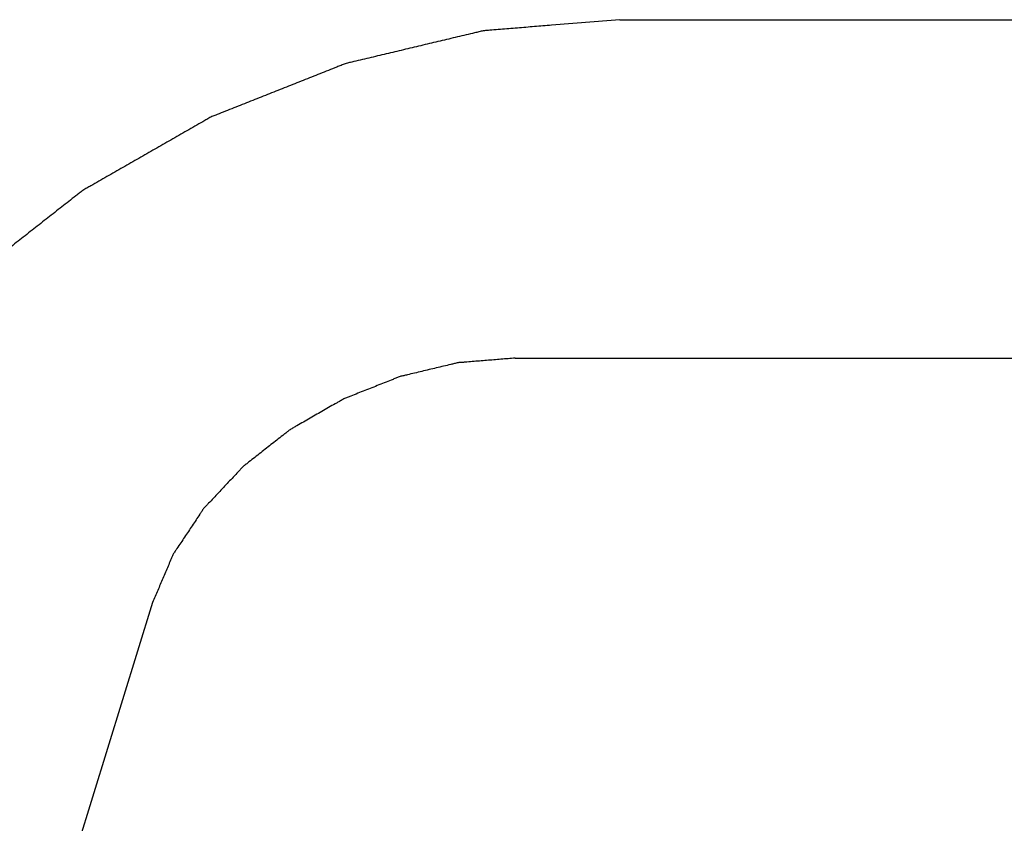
# Model space of a CAD drawing. Header units: inches. Extents: x 749 to 1245, y 24 to 374.
# Tile 122 of 145: x 1152.77 to 1154.82, y 160.57 to 162.24. Entities that reach past the tile are written whole.
import ezdxf

# ---------------------------------------------------------------- set-up
doc = ezdxf.new("R2010")
doc.units = ezdxf.units.IN
doc.header["$LTSCALE"] = 5
doc.header["$MEASUREMENT"] = 0
doc.layers.add('AM_0', color=7, linetype='CONTINUOUS', lineweight=30)

msp = doc.modelspace()

# ---------------------------------------------------------------- linework, layer by layer
at = {"layer": 'AM_0', "color": 1, "linetype": 'Continuous'}
for p, q in [((1154.0207, 162.2424), (1159.7313, 162.2424)), ((1153.8029, 161.5374), (1159.5135, 161.5374)), ((1153.0469, 161.0282), (1151.546, 156.1716))]:
    msp.add_line(p, q, dxfattribs=at)
for points, knots in [([(1154.0207, 162.2424), (1153.997, 162.2404), (1153.9496, 162.2366), (1153.8904, 162.2318), (1153.843, 162.2279), (1153.8133, 162.2255), (1153.7896, 162.2236), (1153.7719, 162.2221), (1153.757, 162.2209), (1153.7467, 162.2201), (1153.7407, 162.2196), (1153.7363, 162.2195), (1153.7318, 162.2181), (1153.7258, 162.2168), (1153.7153, 162.2142), (1153.7003, 162.2107), (1153.6823, 162.2064), (1153.6583, 162.2007), (1153.6283, 162.1936), (1153.5924, 162.185), (1153.5564, 162.1764), (1153.5264, 162.1693), (1153.5024, 162.1636), (1153.4844, 162.1593), (1153.4694, 162.1558), (1153.4574, 162.1528), (1153.4483, 162.1511), (1153.4397, 162.1472), (1153.4279, 162.1427), (1153.4134, 162.1368), (1153.3958, 162.1299), (1153.3725, 162.1206), (1153.3433, 162.109), (1153.3082, 162.0951), (1153.2732, 162.0812), (1153.244, 162.0696), (1153.2206, 162.0604), (1153.2031, 162.0534), (1153.1884, 162.0477), (1153.1768, 162.0429), (1153.1679, 162.0399), (1153.1597, 162.0346), (1153.1485, 162.0284), (1153.1347, 162.0204), (1153.118, 162.0109), (1153.0958, 161.9981), (1153.068, 161.9822), (1153.0347, 161.9631), (1153.0014, 161.944), (1152.9736, 161.9281), (1152.9513, 161.9154), (1152.9347, 161.9058), (1152.9208, 161.8979), (1152.9098, 161.8915), (1152.9011, 161.887), (1152.8941, 161.881), (1152.8843, 161.8734), (1152.8722, 161.8638), (1152.8576, 161.8524), (1152.8381, 161.8372), (1152.8138, 161.8181), (1152.7846, 161.7952), (1152.7555, 161.7723), (1152.7311, 161.7532), (1152.7117, 161.738), (1152.6971, 161.7265), (1152.6849, 161.717), (1152.6753, 161.7093), (1152.6676, 161.7039), (1152.6619, 161.6971), (1152.6536, 161.6885), (1152.6434, 161.6775), (1152.6311, 161.6645), (1152.6148, 161.6471), (1152.5943, 161.6253), (1152.5698, 161.5992), (1152.5453, 161.5731), (1152.5249, 161.5514), (1152.5085, 161.534), (1152.4962, 161.5209), (1152.486, 161.51), (1152.4788, 161.5024), (1152.4748, 161.4981), (1152.4715, 161.4949), (1152.4694, 161.4912), (1152.4662, 161.4866), (1152.4607, 161.4783), (1152.4528, 161.4665), (1152.4433, 161.4523), (1152.4307, 161.4334), (1152.4149, 161.4098), (1152.396, 161.3815), (1152.377, 161.3532), (1152.3613, 161.3296), (1152.3486, 161.3107), (1152.3392, 161.2965), (1152.3313, 161.2847), (1152.3257, 161.2765), (1152.3227, 161.2717), (1152.32, 161.2683), (1152.3187, 161.2644), (1152.3165, 161.2595), (1152.3128, 161.2507), (1152.3074, 161.2382), (1152.301, 161.2232), (1152.2925, 161.2032), (1152.2819, 161.1782), (1152.2648, 161.1382), (1152.2435, 161.0882), (1152.2264, 161.0482), (1152.2179, 161.0282)], [0, 0, 0, 0, 0.03125, 0.0625, 0.078125, 0.09375, 0.101562, 0.109375, 0.117188, 0.121094, 0.123047, 0.125, 0.126953, 0.128906, 0.132812, 0.140625, 0.148438, 0.15625, 0.171875, 0.1875, 0.203125, 0.21875, 0.226562, 0.234375, 0.242188, 0.246094, 0.25, 0.253906, 0.257812, 0.265625, 0.273438, 0.28125, 0.296875, 0.3125, 0.328125, 0.34375, 0.351562, 0.359375, 0.367188, 0.371094, 0.375, 0.378906, 0.382812, 0.390625, 0.398438, 0.40625, 0.421875, 0.4375, 0.453125, 0.46875, 0.476562, 0.484375, 0.492188, 0.496094, 0.5, 0.503906, 0.507812, 0.515625, 0.523438, 0.53125, 0.546875, 0.5625, 0.578125, 0.59375, 0.601562, 0.609375, 0.617188, 0.621094, 0.625, 0.628906, 0.632812, 0.640625, 0.648438, 0.65625, 0.671875, 0.6875, 0.703125, 0.71875, 0.726562, 0.734375, 0.742188, 0.746094, 0.748047, 0.75, 0.751953, 0.753906, 0.757812, 0.765625, 0.773438, 0.78125, 0.796875, 0.8125, 0.828125, 0.84375, 0.851562, 0.859375, 0.867188, 0.871094, 0.873047, 0.875, 0.876953, 0.878906, 0.882812, 0.890625, 0.898438, 0.90625, 0.921875, 0.9375, 0.96875, 1, 1, 1, 1]), ([(1153.8029, 161.5374), (1153.7929, 161.5366), (1153.7731, 161.5349), (1153.7432, 161.5325), (1153.7184, 161.5305), (1153.701, 161.5291), (1153.6911, 161.5282), (1153.6836, 161.528), (1153.6761, 161.5258), (1153.666, 161.5235), (1153.6484, 161.5193), (1153.6232, 161.5133), (1153.5981, 161.5073), (1153.5805, 161.5032), (1153.5704, 161.5007), (1153.5628, 161.4993), (1153.5555, 161.496), (1153.5457, 161.4922), (1153.5286, 161.4853), (1153.5041, 161.4757), (1153.4796, 161.4659), (1153.4624, 161.4592), (1153.4527, 161.4551), (1153.4452, 161.4526), (1153.4383, 161.4482), (1153.429, 161.443), (1153.4127, 161.4336), (1153.3894, 161.4203), (1153.3661, 161.4069), (1153.3497, 161.3976), (1153.3405, 161.3922), (1153.3332, 161.3885), (1153.3274, 161.3834), (1153.3192, 161.3771), (1153.3049, 161.3658), (1153.2845, 161.3499), (1153.2642, 161.3338), (1153.2498, 161.3227), (1153.2418, 161.3162), (1153.2353, 161.3117), (1153.2305, 161.3059), (1153.2235, 161.2987), (1153.2116, 161.2859), (1153.1944, 161.2677), (1153.1773, 161.2494), (1153.1652, 161.2367), (1153.1585, 161.2293), (1153.153, 161.224), (1153.1494, 161.2179), (1153.144, 161.21), (1153.1348, 161.1962), (1153.1215, 161.1764), (1153.1083, 161.1566), (1153.099, 161.1427), (1153.0938, 161.1348), (1153.0894, 161.129), (1153.0872, 161.1225), (1153.0835, 161.1142), (1153.0791, 161.1037), (1153.0737, 161.0911), (1153.0665, 161.0743), (1153.0576, 161.0534), (1153.0504, 161.0366), (1153.0469, 161.0282)], [0, 0, 0, 0, 0.03125, 0.0625, 0.09375, 0.109375, 0.117188, 0.125, 0.132812, 0.140625, 0.15625, 0.1875, 0.21875, 0.234375, 0.242188, 0.25, 0.257812, 0.265625, 0.28125, 0.3125, 0.34375, 0.359375, 0.367188, 0.375, 0.382812, 0.390625, 0.40625, 0.4375, 0.46875, 0.484375, 0.492188, 0.5, 0.507812, 0.515625, 0.53125, 0.5625, 0.59375, 0.609375, 0.617188, 0.625, 0.632812, 0.640625, 0.65625, 0.6875, 0.71875, 0.734375, 0.742188, 0.75, 0.757812, 0.765625, 0.78125, 0.8125, 0.84375, 0.859375, 0.867188, 0.875, 0.882812, 0.890625, 0.90625, 0.921875, 0.9375, 0.96875, 1, 1, 1, 1])]:
    msp.add_open_spline(points, degree=3, knots=knots, dxfattribs=at)

doc.saveas('drawing.dxf')
